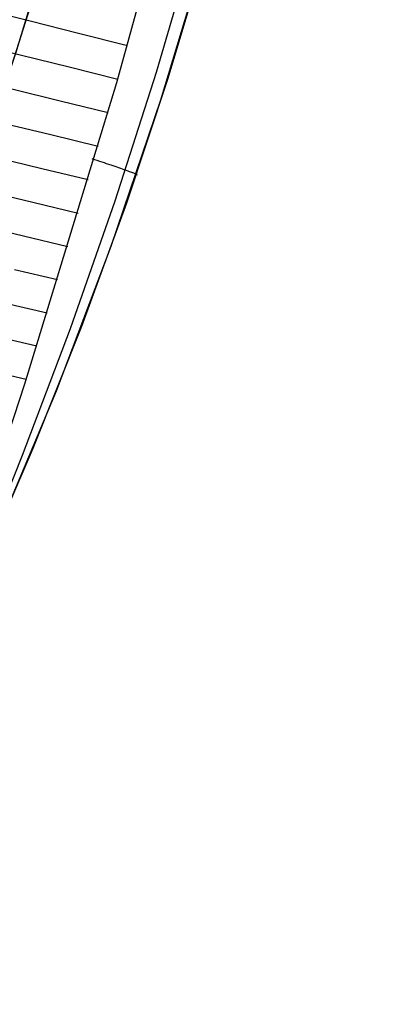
# Model space of a CAD drawing. Header units: millimetres. Extents: x -118 to 118, y -118 to 118.
# Tile 48 of 68: x 108.17 to 117.5, y -59.65 to -33.82. Entities that reach past the tile are written whole.
import ezdxf

# ---------------------------------------------------------------- set-up
doc = ezdxf.new("R2010")
doc.units = ezdxf.units.MM
doc.header["$MEASUREMENT"] = 0
doc.layers.add('Predefinito', color=5, linetype='Continuous')

msp = doc.modelspace()

# ---------------------------------------------------------------- linework, layer by layer
at = {"layer": 'Predefinito'}
for points in [[(100.026, -61.653), (102.094, -58.164), (104.041, -54.605), (105.864, -50.981), (107.56, -47.297), (109.129, -43.556), (110.567, -39.764), (111.874, -35.923), (113.047, -32.041), (114.086, -28.12), (114.988, -24.165), (115.754, -20.182), (116.381, -16.174), (116.87, -12.148), (117.22, -8.106), (117.43, -4.056), (117.5, 0)], [(94.508, -62.853), (96.621, -59.554), (98.619, -56.183), (100.499, -52.746), (102.26, -49.246), (103.899, -45.687), (105.414, -42.073), (106.803, -38.41), (108.065, -34.701), (109.199, -30.95), (110.202, -27.162), (111.074, -23.342), (111.813, -19.495), (112.42, -15.624), (112.892, -11.734), (113.23, -7.83), (113.432, -3.918), (113.5, 0)]]:
    msp.add_lwpolyline(points, dxfattribs=at)
at = {"layer": 'Predefinito', "extrusion": (0.300559, 0.953558, -0.019786)}
msp.add_lwpolyline([(-117.5, -136.533), (-117.499, -136.447), (-117.495, -136.361), (-117.489, -136.274), (-117.48, -136.187), (-117.468, -136.1), (-117.454, -136.012), (-117.438, -135.925), (-117.418, -135.838), (-117.396, -135.751), (-117.372, -135.665), (-117.344, -135.579), (-117.314, -135.494), (-117.282, -135.41), (-117.246, -135.326), (-117.209, -135.244), (-117.168, -135.162), (-117.126, -135.082), (-117.081, -135.004), (-117.033, -134.927), (-116.984, -134.851), (-116.932, -134.777), (-116.878, -134.705), (-116.822, -134.634), (-116.765, -134.566), (-116.705, -134.499), (-116.644, -134.435), (-116.581, -134.373), (-116.517, -134.313), (-116.451, -134.255), (-116.384, -134.199), (-116.316, -134.146), (-116.247, -134.095)], dxfattribs=at)
at = {"layer": 'Predefinito', "extrusion": (0.357584, 0.932404, -0.052502)}
msp.add_lwpolyline([(-117.5, -136.125), (-117.499, -136.05), (-117.496, -135.975), (-117.491, -135.899), (-117.485, -135.823), (-117.476, -135.747), (-117.465, -135.671), (-117.453, -135.595), (-117.438, -135.519), (-117.422, -135.444), (-117.403, -135.368), (-117.382, -135.293), (-117.36, -135.219), (-117.335, -135.145), (-117.309, -135.071), (-117.28, -134.998), (-117.25, -134.926), (-117.218, -134.855), (-117.184, -134.785), (-117.148, -134.715), (-117.111, -134.647), (-117.071, -134.58), (-117.03, -134.514), (-116.988, -134.449), (-116.944, -134.385), (-116.898, -134.323), (-116.851, -134.262), (-116.803, -134.202), (-116.753, -134.144), (-116.702, -134.088), (-116.65, -134.033), (-116.596, -133.979), (-116.542, -133.927)], dxfattribs=at)
at = {"layer": 'Predefinito', "extrusion": (0.385287, 0.919975, -0.07211)}
msp.add_lwpolyline([(-117.5, -135.742), (-117.499, -135.677), (-117.497, -135.613), (-117.494, -135.548), (-117.489, -135.482), (-117.482, -135.417), (-117.475, -135.352), (-117.465, -135.287), (-117.455, -135.222), (-117.442, -135.157), (-117.429, -135.092), (-117.414, -135.027), (-117.397, -134.963), (-117.379, -134.899), (-117.36, -134.835), (-117.339, -134.772), (-117.317, -134.709), (-117.293, -134.647), (-117.268, -134.585), (-117.242, -134.524), (-117.214, -134.464), (-117.185, -134.404), (-117.155, -134.345), (-117.123, -134.287), (-117.091, -134.229), (-117.057, -134.172), (-117.022, -134.117), (-116.985, -134.062), (-116.948, -134.008), (-116.91, -133.955), (-116.87, -133.903), (-116.83, -133.852), (-116.789, -133.803)], dxfattribs=at)
at = {"layer": 'Predefinito'}
for points in [[(107.152, -46.857, -134.22), (108.298, -43.38, -134.134), (110.719, -35.472, -134.12), (112.703, -28.276, -134.128)], [(107.575, -46.902, -135.043), (108.239, -45.25, -135.066), (109.498, -41.926, -135.116), (110.67, -38.575, -135.159), (111.757, -35.197, -135.189), (112.757, -31.792, -135.204)], [(113.04, -32.065, -136.603), (112.051, -35.366, -136.559), (110.966, -38.636, -136.468), (109.786, -41.873, -136.324), (108.512, -45.07, -136.12), (107.148, -48.225, -135.852)], [(108.726, -32.573, -135), (107.725, -35.744, -135)], [(107.202, -33.545, -131.083), (108.439, -33.856, -132.137), (109.706, -34.175, -133.149), (110.999, -34.502, -134.123)], [(100.316, -33.786, -123.305), (100.576, -33.848, -123.737), (100.844, -33.911, -124.163), (101.119, -33.976, -124.584), (101.401, -34.044, -124.999), (101.69, -34.113, -125.409), (102.289, -34.257, -126.212), (102.913, -34.407, -126.995), (103.559, -34.564, -127.758), (104.226, -34.726, -128.501), (104.912, -34.893, -129.225), (105.614, -35.065, -129.931), (106.195, -35.207, -130.491), (106.786, -35.352, -131.04), (107.991, -35.648, -132.105), (109.227, -35.952, -133.13), (110.487, -36.263, -134.118)], [(104.394, -33.804, -128.535), (105.09, -33.976, -129.257), (105.803, -34.153, -129.96), (106.393, -34.299, -130.517), (106.991, -34.447, -131.063), (108.214, -34.751, -132.122), (109.466, -35.063, -133.14), (110.745, -35.382, -134.12)], [(107.772, -36.544, -132.086), (108.987, -36.839, -133.119), (110.227, -37.142, -134.116)], [(107.555, -37.439, -132.064), (108.747, -37.726, -133.107), (109.964, -38.019, -134.114)], [(107.341, -38.335, -132.041), (108.508, -38.613, -133.094), (109.698, -38.897, -134.113)], [(107.132, -39.227, -132.015), (108.27, -39.495, -133.081), (109.431, -39.77, -134.113)], [(108.032, -40.378, -133.068), (109.162, -40.642, -134.114)], [(107.794, -41.258, -133.055), (108.89, -41.513, -134.118)], [(107.557, -42.137, -133.042), (108.616, -42.382, -134.123)], [(107.32, -43.015, -133.031), (108.34, -43.25, -134.132)]]:
    msp.add_polyline3d(points, dxfattribs=at)

doc.saveas('drawing.dxf')
